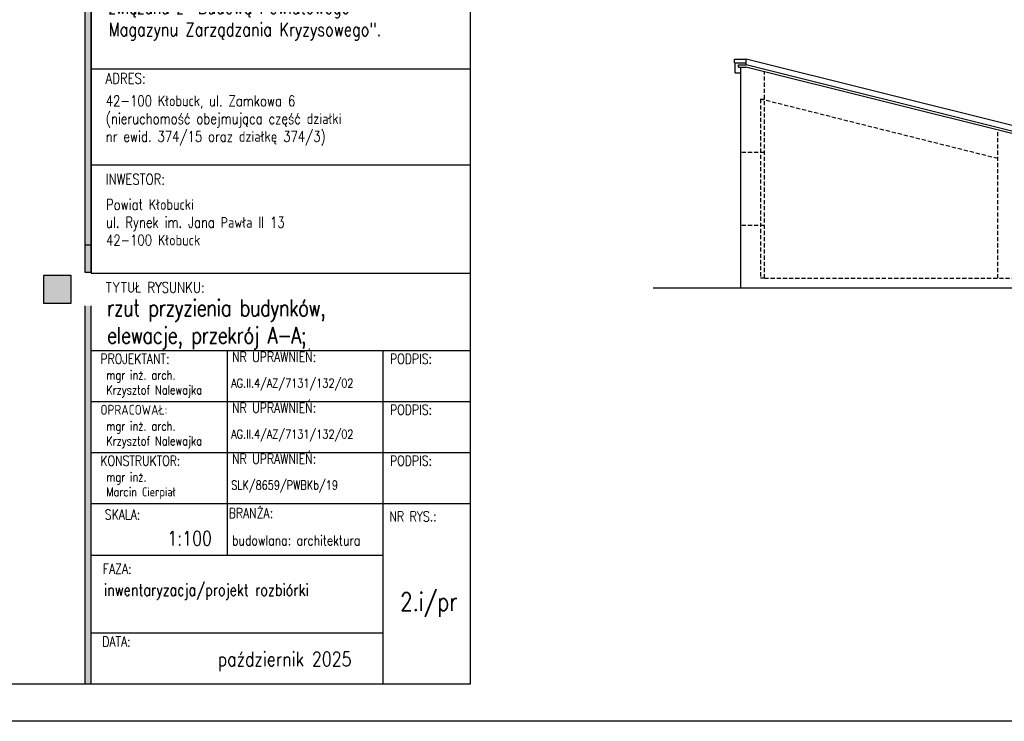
# Model space of a CAD drawing. Header units: millimetres. Extents: x 22865 to 60762, y -18816 to 15611.
# Tile 29 of 256: x 39224 to 41016, y -15364 to -14087. Entities that reach past the tile are written whole.
import ezdxf

# ---------------------------------------------------------------- set-up
doc = ezdxf.new("R2010")
doc.units = ezdxf.units.MM
doc.linetypes.add('DASHED2', pattern=[0.375, 0.25, -0.125])
for name, color, linetype in [('OPISY-KONCEPCJA', 6, 'Continuous'), ('RAMLA', 2, 'Continuous'), ('sciany murowane', 4, 'Continuous'), ('widokowa', 2, 'Continuous'), ('WYMIARY', 6, 'Continuous')]:
    doc.layers.add(name, color=color, linetype=linetype)
doc.styles.add('1-50', font='simplex.shx', dxfattribs={"width": 0.8, "height": 12})

msp = doc.modelspace()

# ---------------------------------------------------------------- hatches: boundary and pattern name
at = {"layer": 'RAMLA'}
for points in [[(39343.36, -12456.5), (39354.52, -12456.5), (39354.52, -14529.31), (39343.36, -14529.31)], [(39343.36, -12474.29), (39354.52, -12474.29), (39354.52, -14547.1), (39343.36, -14547.1)]]:
    msp.add_hatch(color=12, dxfattribs=at).paths.add_polyline_path(points)
h = msp.add_hatch(color=12, dxfattribs=at)
h.paths.add_polyline_path([(39317.94, -14551.94), (39267.36, -14551.94), (39267.36, -14602.52), (39317.94, -14602.52)])
h.paths.add_polyline_path([(39343.22, -15296.29), (39354.38, -15296.29), (39354.38, -14607.57), (39343.22, -14607.57)])
h.paths.add_polyline_path([(39358.94, -15111.32), (39464.17, -15111.32), (39464.17, -15138.5), (39358.94, -15138.5)], flags=9)

# ---------------------------------------------------------------- linework, layer by layer
at = {"layer": 'OPISY-KONCEPCJA', "ltscale": 20}
for p, q in [((39354.52, -14175.85), (40044.04, -14175.85)), ((39354.52, -14350.69), (40044.04, -14350.69)), ((39354.52, -14548.14), (40044.04, -14548.14)), ((39354.52, -14688.91), (40044.04, -14688.91)), ((39601.62, -14688.91), (39601.62, -14966.67)), ((39885.81, -14967.24), (39885.81, -14688.91)), ((39354.52, -14781.69), (40044.04, -14781.69)), ((39354.52, -14874.47), (40044.04, -14874.47)), ((39354.52, -14967.24), (40044.04, -14967.24)), ((39354.52, -14967.24), (40044.04, -14967.24)), ((39354.52, -14967.24), (40044.04, -14967.24)), ((39354.52, -14967.24), (40044.04, -14967.24)), ((39601.62, -14967.82), (39601.62, -15061.52)), ((39885.81, -15296.39), (39885.81, -14967.24)), ((39354.52, -15061.52), (39885.81, -15061.52)), ((39354.52, -15202.69), (39885.81, -15202.69))]:
    msp.add_line(p, q, dxfattribs=at)
at = {"layer": 'RAMLA', "color": 12}
for p, q in [((39343.36, -14497.27), (39343.36, -12456.39)), ((39354.52, -14497.27), (39354.52, -12456.39)), ((39343.36, -14546.99), (39343.36, -12474.18)), ((39354.52, -14546.99), (39354.52, -12474.18)), ((39343.36, -15296.39), (39343.36, -14607.68)), ((39354.52, -15296.39), (39354.52, -14607.68))]:
    msp.add_line(p, q, dxfattribs=at)
at = {"layer": 'RAMLA', "color": 2}
msp.add_lwpolyline([(32935.14, -11231.39), (40044.04, -11231.39), (40044.04, -15296.39), (32935.14, -15296.39)], close=True, dxfattribs=at)
at = {"layer": 'RAMLA', "color": 12}
msp.add_lwpolyline([(39354.52, -12456.39), (39354.52, -14497.27), (39343.36, -14497.27), (39343.36, -12456.39)], dxfattribs=at)
for points in [[(39343.36, -12474.18), (39354.52, -12474.18), (39354.52, -14546.99), (39343.36, -14546.99)], [(39267.5, -14602.62), (39318.08, -14602.62), (39318.08, -14552.05), (39267.5, -14552.05)]]:
    msp.add_lwpolyline(points, close=True, dxfattribs=at)
at = {"layer": 'sciany murowane', "ltscale": 0.2}
msp.add_line((43418.64, -14575.4), (40376.79, -14575.4), dxfattribs=at)
at = {"layer": 'widokowa', "color": 6, "ltscale": 0.2}
for p, q in [((40524.69, -14165.4), (40524.69, -14158.4)), ((40524.69, -14158.4), (40546.19, -14158.4)), ((40524.69, -14165.4), (40546.19, -14165.4))]:
    msp.add_line(p, q, dxfattribs=at)
at = {"layer": 'widokowa', "ltscale": 0.2}
for p, q in [((40526.19, -14183.4), (40526.19, -14165.4)), ((40526.19, -14183.4), (40536.19, -14183.4)), ((40536.19, -14575.4), (40536.19, -14172.85))]:
    msp.add_line(p, q, dxfattribs=at)
at = {"layer": 'widokowa', "color": 1, "ltscale": 0.2}
for p, q in [((40532.19, -14168.85), (40546.19, -14168.85)), ((40532.19, -14172.85), (40532.19, -14168.85)), ((41034.19, -14290.85), (40546.19, -14168.85)), ((40532.19, -14172.85), (40545.7, -14172.85)), ((41034.19, -14294.97), (40545.7, -14172.85))]:
    msp.add_line(p, q, dxfattribs=at)
at = {"layer": 'widokowa', "color": 9, "ltscale": 0.2}
for p in [(40546.19, -14168.85), (41030.19, -14279.54)]:
    msp.add_line(p, (40546.19, -14158.54), dxfattribs=at)
at = {"layer": 'widokowa', "color": 1, "linetype": 'DASHED2', "ltscale": 30}
for p, q in [((40579.19, -14557.4), (40579.19, -14181.22)), ((41004.19, -14339.4), (40572.19, -14231.4)), ((41004.19, -14557.4), (41004.19, -14287.47)), ((40579.19, -14557.4), (42183.19, -14557.4))]:
    msp.add_line(p, q, dxfattribs=at)
at = {"layer": 'widokowa', "color": 250, "linetype": 'DASHED2', "ltscale": 30}
for p, q in [((40572.19, -14231.4), (40579.19, -14231.4)), ((40572.19, -14231.4), (40572.19, -14557.4)), ((40579.19, -14328.4), (40536.19, -14328.4)), ((40579.19, -14461.4), (40536.19, -14461.4)), ((40579.19, -14557.4), (40572.19, -14557.4))]:
    msp.add_line(p, q, dxfattribs=at)
at = {"layer": 'WYMIARY', "ltscale": 0.2}
msp.add_lwpolyline([(29895.74, -10984.56), (49905.31, -10984.56), (49905.31, -15363.85), (29895.74, -15363.85)], close=True, dxfattribs=at)

# ---------------------------------------------------------------- texts
at = {"layer": 'OPISY-KONCEPCJA', "ltscale": 20, "style": '1-50'}
for s, insert, char_height, width, attachment_point in [('{\\T0.85;\\Fsimplex8|c238;\\C2; Rozbiórka budynków:dydaktyczno-warsztatowego,\\P \\T0.95;magazynowego i gospodarczo-garażowego,\\P związana z \\T1;"Budową Powiatowego \\P Magazynu Zarządzania Kryzysowego".}', (39372.81, -13970.75), 24.2771, 786.0031, 1), ('ADRES:', (39380.61, -14183.76), 19.454, 446.1925, 1), ('INWESTOR:', (39380.61, -14367.34), 19.454, 446.1925, 1), ('TYTUŁ RYSUNKU:', (39379.93, -14564.3), 19.4543, 446.1925, 1), ('NR UPRAWNIEŃ:', (39610.75, -14691.33), 18.1223, 446.1925, 1), ('{\\Fsimplex.shx;  PROJEKTANT:}', (39351.27, -14694.95), 18.1223, 446.1925, 1), ('PODPIS:', (39898.1, -14694.95), 18.122, 2064.0035, 1), ('mgr inż. arch.\\PKrzysztof Nalewajka', (39381.86, -14725.55), 16.1848, 446.1925, 1), ('AG.II.4/AZ/7131/132/02', (39609.08, -14740.23), 16.1848, 446.1925, 1), ('NR UPRAWNIEŃ:', (39610.75, -14784.11), 18.1223, 446.1925, 1), ('  OPRACOWAŁ:', (39351.27, -14787.73), 18.1223, 446.1925, 1), ('PODPIS:', (39898.1, -14787.73), 18.122, 2064.0035, 1), ('mgr inż. arch.\\PKrzysztof Nalewajka', (39381.86, -14818.33), 16.1848, 446.1925, 1), ('AG.II.4/AZ/7131/132/02', (39609.08, -14833.01), 16.1848, 446.1925, 1), ('  KONSTRUKTOR:', (39351.27, -14880.51), 18.1223, 446.1925, 1), ('NR UPRAWNIEŃ:', (39610.75, -14876.89), 18.1223, 446.1925, 1), ('PODPIS:', (39898.1, -14880.51), 18.122, 2064.0035, 1), ('mgr inż.\\PMarcin Cierpiał', (39381.86, -14911.11), 16.1848, 446.1925, 1), ('SLK/8659/PWBKb/19', (39609.08, -14925.78), 16.1848, 446.1925, 1), ('  BRANŻA:', (39584.68, -14975.83), 18.122, 446.1925, 1), ('\\fArial|b0|i0|c238|p34; \\Fsimplex.shx; SKALA:', (39363.61, -14978.38), 18.1223, 446.1925, 1), ('NR RYS.:', (39897.05, -14981.94), 18.122, 2064.0035, 1), ('1:100', (39492.91, -15017.47), 26.3, 270.8038, 1), ('budowlana: architektura', (39610.61, -15025.49), 18.1223, 446.1925, 1), ('  FAZA:', (39355.71, -15077.46), 18.122, 446.1925, 1), ('\\pxql;inwentaryzacja/projekt rozbiórki', (40250.75, -15113.9), 21.3997, 873.3378, 3), ('2.i/pr', (39916.56, -15129.57), 33, 193.9555, 1), ('  DATA:', (39354.67, -15209.66), 18.122, 446.1925, 1), ('październik 2025', (39584.56, -15237.42), 26.3002, 270.8038, 1)]:
    msp.add_mtext(s, dxfattribs=dict(at, insert=insert, char_height=char_height, width=width, attachment_point=attachment_point))
at = {"layer": 'OPISY-KONCEPCJA', "color": 2, "ltscale": 20, "attachment_point": 1, "style": '1-50'}
for s, insert, char_height, width in [('{\\Fsimplex8|c238;42-100 Kłobuck, ul. Zamkowa 6 \\P(nieruchomość obejmująca część działki \\Pnr ewid. 374/15 oraz działkę 374/3)}', (39380.95, -14224.69), 19.4543, 780.1021), ('Powiat Kłobucki \\Pul. Rynek im. Jana Pawła II 13\\P42-100 Kłobuck', (39381.21, -14413.4), 19.4543, 644.2978), ('{\\T0.95;\\H1.140674x;rzut przyzienia budynków,\\Pelewacje, przekrój A-A;\\P\\P\\H0.8x;\\P\\H1.011572x;\\P\\H1.083x;\\C4; }', (39383.19, -14596.28, 0), 26.3002, 703.1913)]:
    msp.add_mtext(s, dxfattribs=dict(at, insert=insert, char_height=char_height, width=width))

doc.saveas('drawing.dxf')
